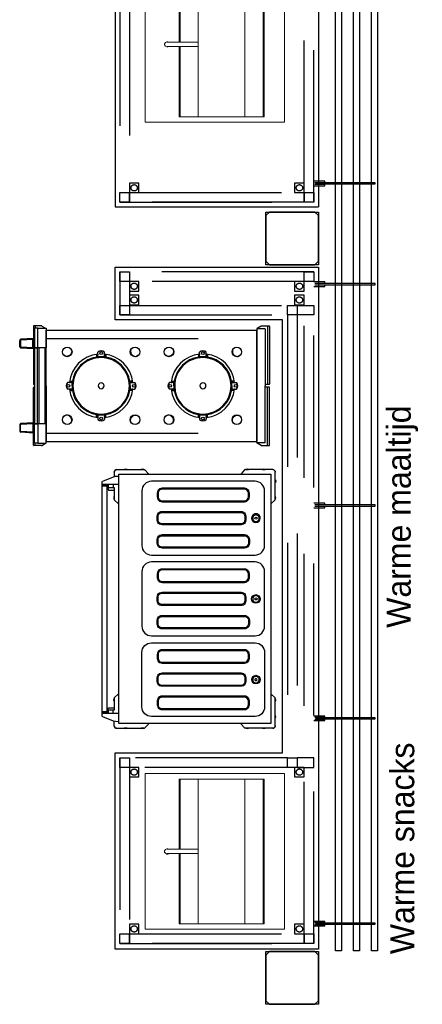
# Model space of a CAD drawing. Header units: millimetres. Extents: x -110 to 230337154, y -20 to 1103899040.
# Tile 37 of 58: x 115183868 to 115185549, y 551927012 to 551931126. Entities that reach past the tile are written whole.
import ezdxf

# ---------------------------------------------------------------- set-up
doc = ezdxf.new("R2010")
doc.units = ezdxf.units.MM
doc.header["$LTSCALE"] = 50
doc.linetypes.add('DASHED', pattern=[19.05, 12.7, -6.35])
doc.layers.get('0').update_dxf_attribs({"lineweight": 5})
for name, color, linetype in [('2D APPARATUUR', 7, 'Continuous'), ('2D APPARATUUR BOVENBOUW WARM', 1, 'Continuous'), ('2D APPARATUUR ONDERBOUW', 40, 'DASHED'), ('ONDERLEGGER BOUWKUNDIG', 7, 'Continuous'), ('ONDERLEGGER Text', 7, 'Continuous')]:
    doc.layers.add(name, color=color, linetype=linetype)
doc.styles.add('HTC', font='GOTHIC.TTF', dxfattribs={"height": 150})

# ---------------------------------------------------------------- blocks, each defined once
blk = doc.blocks.new('WHPL 21 GN M')
at = {"layer": '2D APPARATUUR BOVENBOUW WARM', "color": 251, "lineweight": 18, "true_color": 0x636466}
blk.add_lwpolyline([(644, -110.9), (644, -692.1), (-6.9, -692.1), (-6.9, -110.9)], close=True, dxfattribs=at)
for points in [[(616.4, -550.5), (620.8, -550.5), (620.8, -195.6), (16.4, -195.6), (16.4, -550.5), (309.5, -550.5)], [(16.4, -199.8), (620.8, -199.8)], [(16.4, -276), (620.8, -276)], [(621.2, -470.1), (16.4, -470.1)], [(309.5, -600.2), (309.5, -470.1)], [(327.5, -470.1), (327.5, -600.2)], [(616.4, -470.1), (620.8, -470.1)], [(621.2, -546.3), (327.5, -546.3)], [(327.5, -550.5), (621.2, -550.5)], [(616.4, -546.3), (620.8, -546.3)], [(327.5, -593.9), (329.6, -598.1), (329.6, -601.3), (326.4, -607.6), (321.1, -610.8), (316.9, -610.8), (310.5, -607.6), (307.4, -601.3), (307.4, -598.1), (309.5, -593.9)]]:
    blk.add_lwpolyline(points, dxfattribs=at)
at = {"layer": '2D APPARATUUR BOVENBOUW WARM', "lineweight": 18}
blk.add_lwpolyline([(309.5, -546.3), (16.4, -546.3)], dxfattribs=at)
blk = doc.blocks.new('DFR 2 X 240 ONVERWARMD')
at = {"layer": '2D APPARATUUR', "color": 251, "true_color": 0x636466}
for p, q in [((34.3, 1), (2, 1)), ((8.1, 1), (8.1, -243)), ((35.4, 0.7), (52.1, -9.9)), ((950.6, 0.7), (935.6, -8.9)), ((951.7, 1), (984, 1)), ((977.9, 1), (977.9, -8.9)), ((0, -1), (0, -241)), ((18, -13), (18, -249)), ((18, -24.5), (18, -242)), ((20, -11), (51, -11)), ((53, -11.6), (53, -20.5)), ((53, -13), (53, -249)), ((933, -16), (53, -16)), ((53, -249), (53, -16)), ((933, -11.6), (933, -20.5)), ((933, -249), (933, -16)), ((986, -1), (986, -241)), ((986, -51.4), (1038.3, -54.6)), ((987.9, -94.2), (987.9, -51.6)), ((987.9, -55.6), (1038.1, -58.6)), ((1039, -59.6), (1039, -86.2)), ((1043, -86.2), (1043, -59.6)), ((259, -117.4), (259, -129)), ((260.5, -117.2), (260.5, -128.8)), ((262.5, -116.9), (262.5, -120.3)), ((264, -120.3), (262.5, -120.3)), ((264, -128.1), (264, -108.8)), ((264, -116.6), (264, -120.3)), ((264, -116.6), (264, -120.3)), ((292, -128.1), (292, -108.8)), ((292, -116.6), (292, -120.3)), ((292, -116.6), (292, -120.3)), ((292, -120.3), (293.5, -120.3)), ((293.5, -116.9), (293.5, -120.3)), ((295.5, -117.2), (295.5, -128.8)), ((297, -117.4), (297, -129)), ((684, -117.4), (684, -129)), ((685.5, -117.2), (685.5, -128.8)), ((687.5, -116.9), (687.5, -120.3)), ((689, -120.3), (687.5, -120.3)), ((689, -128.1), (689, -108.8)), ((689, -116.6), (689, -120.3)), ((689, -116.6), (689, -120.3)), ((717, -128.1), (717, -108.8)), ((717, -116.6), (717, -120.3)), ((717, -116.6), (717, -120.3)), ((717, -120.3), (718.5, -120.3)), ((718.5, -116.9), (718.5, -120.3)), ((720.5, -117.2), (720.5, -128.8)), ((722, -117.4), (722, -129)), ((933, -90), (980.9, -90)), ((938, -408), (938, -90)), ((963, -408), (963, -90)), ((969.9, -408), (969.9, -90)), ((980.9, -408), (980.9, -90)), ((986, -94.3), (1038.3, -91.2)), ((987.9, -90.2), (1038.1, -87.2)), ((254.8, -131.8), (254.8, -133.3)), ((257.8, -131.8), (254.8, -131.8)), ((257.8, -131.8), (257.8, -132.7)), ((259, -132.3), (257.8, -132.3)), ((259, -129), (259, -132.5)), ((260.5, -128.8), (260.5, -132.3)), ((261.5, -131), (260.5, -131)), ((261.5, -131), (261.5, -132.2)), ((263, -127.8), (263, -128.5)), ((278, -127.8), (263, -127.8)), ((263, -128.5), (263, -132)), ((292, -128.1), (264, -128.1)), ((278, -127.8), (293, -127.8)), ((293, -127.8), (293, -128.5)), ((293, -128.5), (293, -132)), ((294.5, -131), (294.5, -132.2)), ((294.5, -131), (295.5, -131)), ((295.5, -128.8), (295.5, -132.3)), ((297, -129), (297, -132.5)), ((297, -132.3), (298.2, -132.3)), ((298.2, -131.8), (298.2, -132.7)), ((298.2, -131.8), (301.2, -131.8)), ((301.2, -131.8), (301.2, -133.3)), ((682.8, -131.8), (679.8, -131.8)), ((679.8, -131.8), (679.8, -133.3)), ((682.8, -131.8), (682.8, -132.7)), ((684, -132.3), (682.8, -132.3)), ((684, -129), (684, -132.5)), ((685.5, -128.8), (685.5, -132.3)), ((686.5, -131), (685.5, -131)), ((686.5, -131), (686.5, -132.2)), ((688, -127.8), (688, -128.5)), ((703, -127.8), (688, -127.8)), ((688, -128.5), (688, -132)), ((717, -128.1), (689, -128.1)), ((703, -127.8), (718, -127.8)), ((718, -127.8), (718, -128.5)), ((718, -128.5), (718, -132)), ((719.5, -131), (719.5, -132.2)), ((719.5, -131), (720.5, -131)), ((720.5, -128.8), (720.5, -132.3)), ((722, -129), (722, -132.5)), ((722, -132.3), (723.2, -132.3)), ((723.2, -131.8), (726.2, -131.8)), ((723.2, -131.8), (723.2, -132.7)), ((726.2, -131.8), (726.2, -133.3)), ((2, -243), (17, -243)), ((157.1, -235), (137.8, -235)), ((145.6, -235), (149.2, -235)), ((145.9, -233.5), (149.2, -233.5)), ((146.2, -231.5), (157.8, -231.5)), ((146.4, -230), (158, -230)), ((149.2, -235), (149.2, -233.5)), ((156.7, -234), (157.5, -234)), ((156.7, -249), (156.7, -234)), ((157.1, -235), (157.1, -263)), ((157.5, -234), (161, -234)), ((157.8, -231.5), (161.3, -231.5)), ((158, -230), (161.5, -230)), ((160, -232.5), (160, -231.5)), ((160, -232.5), (161.2, -232.5)), ((160.7, -225.8), (162.3, -225.8)), ((160.7, -228.8), (160.7, -225.8)), ((160.7, -228.8), (161.7, -228.8)), ((161.2, -230), (161.2, -228.8)), ((395.2, -225.8), (393.7, -225.8)), ((395.2, -228.8), (394.3, -228.8)), ((398, -230), (394.5, -230)), ((394.7, -230), (394.7, -228.8)), ((398.2, -231.5), (394.7, -231.5)), ((396, -232.5), (394.8, -232.5)), ((398.5, -234), (395, -234)), ((395.2, -228.8), (395.2, -225.8)), ((396, -232.5), (396, -231.5)), ((409.6, -230), (398, -230)), ((409.8, -231.5), (398.2, -231.5)), ((399.2, -234), (398.5, -234)), ((398.9, -235), (418.2, -235)), ((398.9, -263), (398.9, -235)), ((399.2, -249), (399.2, -234)), ((406.7, -235), (406.7, -233.5)), ((410.1, -233.5), (406.7, -233.5)), ((410.4, -235), (406.7, -235)), ((410.4, -235), (406.7, -235)), ((582.1, -235), (562.8, -235)), ((570.6, -235), (574.2, -235)), ((570.9, -233.5), (574.2, -233.5)), ((571.2, -231.5), (582.8, -231.5)), ((571.4, -230), (583, -230)), ((574.2, -235), (574.2, -233.5)), ((581.7, -234), (582.5, -234)), ((581.7, -249), (581.7, -234)), ((582.1, -235), (582.1, -263)), ((582.5, -234), (586, -234)), ((582.8, -231.5), (586.3, -231.5)), ((583, -230), (586.5, -230)), ((585, -232.5), (585, -231.5)), ((585, -232.5), (586.2, -232.5)), ((585.7, -228.8), (585.7, -225.8)), ((585.7, -225.8), (587.3, -225.8)), ((585.7, -228.8), (586.7, -228.8)), ((586.2, -230), (586.2, -228.8)), ((820.2, -225.8), (818.7, -225.8)), ((820.2, -228.8), (819.3, -228.8)), ((823, -230), (819.5, -230)), ((819.7, -230), (819.7, -228.8)), ((823.2, -231.5), (819.7, -231.5)), ((821, -232.5), (819.8, -232.5)), ((823.5, -234), (820, -234)), ((820.2, -228.8), (820.2, -225.8)), ((821, -232.5), (821, -231.5)), ((834.6, -230), (823, -230)), ((834.8, -231.5), (823.2, -231.5)), ((824.2, -234), (823.5, -234)), ((823.9, -235), (843.2, -235)), ((823.9, -263), (823.9, -235)), ((824.2, -249), (824.2, -234)), ((835.1, -233.5), (831.7, -233.5)), ((831.7, -235), (831.7, -233.5)), ((835.4, -235), (831.7, -235)), ((835.4, -235), (831.7, -235)), ((984, -243), (980.9, -243)), ((0, -497), (0, -257)), ((2, -255), (17, -255)), ((8.1, -499), (8.1, -255)), ((18, -485), (18, -249)), ((18, -473.5), (18, -256)), ((53, -485), (53, -249)), ((53, -249), (53, -482)), ((157.1, -263), (137.8, -263)), ((145.6, -263), (149.2, -263)), ((145.9, -264.5), (149.2, -264.5)), ((146.2, -266.5), (157.8, -266.5)), ((146.4, -268), (158, -268)), ((149.2, -263), (149.2, -264.5)), ((156.7, -249), (156.7, -264)), ((156.7, -264), (157.5, -264)), ((157.5, -264), (161, -264)), ((157.8, -266.5), (161.3, -266.5)), ((158, -268), (161.5, -268)), ((160, -265.5), (161.2, -265.5)), ((160, -265.5), (160, -266.5)), ((160.7, -269.2), (160.7, -272.2)), ((160.7, -269.2), (161.7, -269.2)), ((160.7, -272.2), (162.3, -272.2)), ((161.2, -268), (161.2, -269.2)), ((395.2, -272.2), (393.7, -272.2)), ((395.2, -269.2), (394.3, -269.2)), ((398, -268), (394.5, -268)), ((398.2, -266.5), (394.7, -266.5)), ((394.7, -268), (394.7, -269.2)), ((396, -265.5), (394.8, -265.5)), ((398.5, -264), (395, -264)), ((395.2, -269.2), (395.2, -272.2)), ((396, -265.5), (396, -266.5)), ((409.6, -268), (398, -268)), ((409.8, -266.5), (398.2, -266.5)), ((399.2, -264), (398.5, -264)), ((398.9, -263), (418.2, -263)), ((399.2, -249), (399.2, -264)), ((410.4, -263), (406.7, -263)), ((410.4, -263), (406.7, -263)), ((406.7, -263), (406.7, -264.5)), ((410.1, -264.5), (406.7, -264.5)), ((582.1, -263), (562.8, -263)), ((570.6, -263), (574.2, -263)), ((570.9, -264.5), (574.2, -264.5)), ((571.2, -266.5), (582.8, -266.5)), ((571.4, -268), (583, -268)), ((574.2, -263), (574.2, -264.5)), ((581.7, -249), (581.7, -264)), ((581.7, -264), (582.5, -264)), ((582.5, -264), (586, -264)), ((582.8, -266.5), (586.3, -266.5)), ((583, -268), (586.5, -268)), ((585, -265.5), (586.2, -265.5)), ((585, -265.5), (585, -266.5)), ((585.7, -269.2), (586.7, -269.2)), ((585.7, -269.2), (585.7, -272.2)), ((585.7, -272.2), (587.3, -272.2)), ((586.2, -268), (586.2, -269.2)), ((820.2, -272.2), (818.7, -272.2)), ((820.2, -269.2), (819.3, -269.2)), ((823, -268), (819.5, -268)), ((823.2, -266.5), (819.7, -266.5)), ((819.7, -268), (819.7, -269.2)), ((821, -265.5), (819.8, -265.5)), ((823.5, -264), (820, -264)), ((820.2, -269.2), (820.2, -272.2)), ((821, -265.5), (821, -266.5)), ((834.6, -268), (823, -268)), ((834.8, -266.5), (823.2, -266.5)), ((824.2, -264), (823.5, -264)), ((823.9, -263), (843.2, -263)), ((824.2, -249), (824.2, -264)), ((831.7, -263), (831.7, -264.5)), ((835.4, -263), (831.7, -263)), ((835.4, -263), (831.7, -263)), ((835.1, -264.5), (831.7, -264.5)), ((933, -249), (933, -482)), ((984, -255), (980.9, -255)), ((986, -497), (986, -257)), ((254.8, -366.3), (254.8, -364.7)), ((257.8, -366.3), (254.8, -366.3)), ((257.8, -366.3), (257.8, -365.3)), ((259, -365.8), (257.8, -365.8)), ((259, -369), (259, -365.5)), ((259, -380.6), (259, -369)), ((260.5, -369.2), (260.5, -365.7)), ((261.5, -367), (260.5, -367)), ((260.5, -380.8), (260.5, -369.2)), ((261.5, -367), (261.5, -365.8)), ((263, -369.5), (263, -366)), ((263, -370.3), (263, -369.5)), ((264, -369.9), (264, -389.2)), ((264, -369.9), (292, -369.9)), ((292, -369.9), (292, -389.2)), ((293, -369.5), (293, -366)), ((293, -370.3), (293, -369.5)), ((294.5, -367), (294.5, -365.8)), ((294.5, -367), (295.5, -367)), ((295.5, -369.2), (295.5, -365.7)), ((295.5, -380.8), (295.5, -369.2)), ((297, -369), (297, -365.5)), ((297, -365.8), (298.2, -365.8)), ((297, -380.6), (297, -369)), ((298.2, -366.3), (298.2, -365.3)), ((298.2, -366.3), (301.2, -366.3)), ((301.2, -366.3), (301.2, -364.7)), ((679.8, -366.3), (679.8, -364.7)), ((682.8, -366.3), (679.8, -366.3)), ((682.8, -366.3), (682.8, -365.3)), ((684, -365.8), (682.8, -365.8)), ((684, -369), (684, -365.5)), ((684, -380.6), (684, -369)), ((685.5, -369.2), (685.5, -365.7)), ((686.5, -367), (685.5, -367)), ((685.5, -380.8), (685.5, -369.2)), ((686.5, -367), (686.5, -365.8)), ((688, -369.5), (688, -366)), ((688, -370.3), (688, -369.5)), ((689, -369.9), (689, -389.2)), ((689, -369.9), (717, -369.9)), ((717, -369.9), (717, -389.2)), ((718, -369.5), (718, -366)), ((718, -370.3), (718, -369.5)), ((719.5, -367), (719.5, -365.8)), ((719.5, -367), (720.5, -367)), ((720.5, -369.2), (720.5, -365.7)), ((720.5, -380.8), (720.5, -369.2)), ((722, -369), (722, -365.5)), ((722, -365.8), (723.2, -365.8)), ((722, -380.6), (722, -369)), ((723.2, -366.3), (723.2, -365.3)), ((723.2, -366.3), (726.2, -366.3)), ((726.2, -366.3), (726.2, -364.7)), ((264, -377.8), (262.5, -377.8)), ((262.5, -381.1), (262.5, -377.8)), ((278, -370.3), (263, -370.3)), ((264, -381.4), (264, -377.8)), ((264, -381.4), (264, -377.8)), ((278, -370.3), (293, -370.3)), ((292, -381.4), (292, -377.8)), ((292, -377.8), (293.5, -377.8)), ((292, -381.4), (292, -377.8)), ((293.5, -381.1), (293.5, -377.8)), ((687.5, -381.1), (687.5, -377.8)), ((689, -377.8), (687.5, -377.8)), ((703, -370.3), (688, -370.3)), ((689, -381.4), (689, -377.8)), ((689, -381.4), (689, -377.8)), ((703, -370.3), (718, -370.3)), ((717, -381.4), (717, -377.8)), ((717, -377.8), (718.5, -377.8)), ((717, -381.4), (717, -377.8)), ((718.5, -381.1), (718.5, -377.8)), ((933, -408), (980.9, -408)), ((986, -403.7), (1038.3, -406.8)), ((987.9, -403.8), (987.9, -446.4)), ((987.9, -407.8), (1038.1, -410.8)), ((986, -446.6), (1038.3, -443.4)), ((987.9, -442.4), (1038.1, -439.4)), ((1039, -438.4), (1039, -411.8)), ((1043, -411.8), (1043, -438.4)), ((20, -487), (51, -487)), ((35.4, -498.7), (52.1, -488.1)), ((53, -486.4), (53, -477.5)), ((933, -482), (53, -482)), ((950.6, -498.7), (935.6, -489.2)), ((977.9, -499), (977.9, -489.2)), ((34.3, -499), (2, -499)), ((951.7, -499), (984, -499))]:
    blk.add_line(p, q, dxfattribs=at)
for points in [[(968, -8.9), (933, -8.9), (933, -90), (968, -90)], [(968, -489.2), (933, -489.2), (933, -408), (968, -408)]]:
    blk.add_lwpolyline(points, close=True, dxfattribs=at)
for points in [[(968, -8.9), (980.9, -8.9), (980.9, -90), (968, -90)], [(968, -489.2), (980.9, -489.2), (980.9, -408), (968, -408)]]:
    blk.add_lwpolyline(points, dxfattribs=at)
for points in [[(150.5, -93.2, -0.110196), (154.1, -99, -0.102594), (155.2, -106.2, -0.093403), (153.4, -113.4, -0.087802), (148.8, -119.8, -0.087802), (142.4, -124.4, -0.093403), (135.2, -126.2, -0.102594), (128, -125.1, -0.110196), (122.2, -121.5, -0.110196)], [(405.5, -93.2, 0.110196), (401.9, -99, 0.102594), (400.8, -106.2, 0.093403), (402.6, -113.4, 0.087802), (407.2, -119.8, 0.087802), (413.6, -124.4, 0.093403), (420.8, -126.2, 0.102594), (428, -125.1, 0.110196), (433.8, -121.5, 0.110196)], [(575.5, -93.2, -0.110196), (579.1, -99, -0.102594), (580.2, -106.2, -0.093403), (578.4, -113.4, -0.087802), (573.8, -119.8, -0.087802), (567.4, -124.4, -0.093403), (560.2, -126.2, -0.102594), (553, -125.1, -0.110196), (547.2, -121.5, -0.110196)], [(830.5, -93.2, 0.110196), (826.9, -99, 0.102594), (825.8, -106.2, 0.093403), (827.6, -113.4, 0.087802), (832.2, -119.8, 0.087802), (838.6, -124.4, 0.093403), (845.8, -126.2, 0.102594), (853, -125.1, 0.110196), (858.8, -121.5, 0.110196)], [(150.5, -404.8, 0.110196), (154.1, -399, 0.102594), (155.2, -391.8, 0.093403), (153.4, -384.6, 0.087802), (148.8, -378.2, 0.087802), (142.4, -373.6, 0.093403), (135.2, -371.8, 0.102594), (128, -372.9, 0.110196), (122.2, -376.5, 0.110196)], [(405.5, -404.8, -0.110196), (401.9, -399, -0.102594), (400.8, -391.8, -0.093403), (402.6, -384.6, -0.087802), (407.2, -378.2, -0.087802), (413.6, -373.6, -0.093403), (420.8, -371.8, -0.102594), (428, -372.9, -0.110196), (433.8, -376.5, -0.110196)], [(575.5, -404.8, 0.110196), (579.1, -399, 0.102594), (580.2, -391.8, 0.093403), (578.4, -384.6, 0.087802), (573.8, -378.2, 0.087802), (567.4, -373.6, 0.093403), (560.2, -371.8, 0.102594), (553, -372.9, 0.110196), (547.2, -376.5, 0.110196)], [(830.5, -404.8, -0.110196), (826.9, -399, -0.102594), (825.8, -391.8, -0.093403), (827.6, -384.6, -0.087802), (832.2, -378.2, -0.087802), (838.6, -373.6, -0.093403), (845.8, -371.8, -0.102594), (853, -372.9, -0.110196), (858.8, -376.5, -0.110196)]]:
    blk.add_lwpolyline(points, format="xyb", dxfattribs=at)
for centre, radius in [((136.4, -107.4), 20), ((278, -112.1), 6), ((419.6, -107.4), 20), ((561.4, -107.4), 20), ((703, -112.1), 6), ((844.6, -107.4), 20), ((141.1, -249), 6), ((414.9, -249), 6), ((566.1, -249), 6), ((839.9, -249), 6), ((136.4, -390.6), 20), ((278, -385.9), 6), ((419.6, -390.6), 20), ((561.4, -390.6), 20), ((703, -385.9), 6), ((844.6, -390.6), 20)]:
    blk.add_circle(centre, radius, dxfattribs=at)
for centre, radius, start, end in [((2, -1), 2, 90, 180), ((34.3, -1), 2, 57.5645, 90), ((951.7, -1), 2, 90, 122.4355), ((984, -1), 2, 0, 90), ((20, -13), 2, 90, 180), ((51, -13), 2, 0, 90), ((51, -11.6), 2, 0, 57.5645), ((1038, -59.6), 1, 0, 86.5448), ((1038, -59.6), 5, 0, 86.5448), ((278, -249), 133, 96.0423, 173.9577), ((278, -123.1), 20, 45.573, 134.427), ((278, -249), 133, 6.0423, 83.9577), ((703, -249), 133, 96.0423, 173.9577), ((703, -123.1), 20, 45.573, 134.427), ((703, -249), 133, 6.0423, 83.9577), ((1038, -86.2), 1, 273.4552, 0), ((1038, -86.2), 5, 273.4552, 0), ((278, -249), 121.2, 99.0155, 170.9845), ((278, -249), 118, 90, 180), ((278, -249), 119.2, 101.2184, 168.7816), ((270, -136.8), 16, 161.8194, 167.9084), ((278, -249), 119.2, 99.168, 100.5083), ((278, -249), 121.2, 97.1063, 98.2985), ((278, -249), 119.2, 97.2262, 98.3032), ((278, -249), 118, 0, 90), ((278, -249), 121.2, 81.7015, 82.8937), ((278, -249), 121.2, 81.7015, 82.8937), ((278, -249), 119.2, 81.6968, 82.7738), ((278, -249), 119.2, 81.6968, 82.7738), ((278, -249), 121.2, 9.0155, 80.9845), ((278, -249), 119.2, 79.4917, 80.832), ((278, -249), 119.2, 79.4917, 80.832), ((278, -249), 119.2, 79.4917, 80.832), ((286, -136.8), 16, 12.0916, 18.1806), ((278, -249), 119.2, 11.2184, 78.7816), ((703, -249), 121.2, 99.0155, 170.9845), ((703, -249), 118, 90, 180), ((703, -249), 119.2, 101.2184, 168.7816), ((695, -136.8), 16, 161.8194, 167.9084), ((703, -249), 119.2, 99.168, 100.5083), ((703, -249), 121.2, 97.1063, 98.2985), ((703, -249), 119.2, 97.2262, 98.3032), ((703, -249), 118, 0, 90), ((703, -249), 121.2, 81.7015, 82.8937), ((703, -249), 121.2, 81.7015, 82.8937), ((703, -249), 119.2, 81.6968, 82.7738), ((703, -249), 119.2, 81.6968, 82.7738), ((703, -249), 121.2, 9.0155, 80.9845), ((703, -249), 119.2, 79.4917, 80.832), ((703, -249), 119.2, 79.4917, 80.832), ((703, -249), 119.2, 79.4917, 80.832), ((711, -136.8), 16, 12.0916, 18.1806), ((703, -249), 119.2, 11.2184, 78.7816), ((2, -241), 2, 180, 270), ((17, -242), 1, 270, 0), ((152.1, -249), 20, 135.573, 224.427), ((278, -249), 121.2, 171.7015, 172.8937), ((278, -249), 121.2, 171.7015, 172.8937), ((278, -249), 119.2, 171.6968, 172.7738), ((278, -249), 119.2, 171.6968, 172.7738), ((278, -249), 119.2, 169.4917, 170.832), ((278, -249), 119.2, 169.4917, 170.832), ((278, -249), 119.2, 169.4917, 170.832), ((165.7, -241), 16, 102.0916, 108.1806), ((278, -249), 12.5, 90, 180), ((278, -249), 12.5, 0, 90), ((390.2, -241), 16, 71.8194, 77.9084), ((278, -249), 119.2, 9.168, 10.5083), ((278, -249), 119.2, 7.2262, 8.3032), ((278, -249), 121.2, 7.1063, 8.2985), ((403.9, -249), 20, 315.573, 44.427), ((577.1, -249), 20, 135.573, 224.427), ((703, -249), 121.2, 171.7015, 172.8937), ((703, -249), 121.2, 171.7015, 172.8937), ((703, -249), 119.2, 171.6968, 172.7738), ((703, -249), 119.2, 171.6968, 172.7738), ((703, -249), 119.2, 169.4917, 170.832), ((703, -249), 119.2, 169.4917, 170.832), ((703, -249), 119.2, 169.4917, 170.832), ((590.7, -241), 16, 102.0916, 108.1806), ((703, -249), 12.5, 90, 180), ((703, -249), 12.5, 0, 90), ((815.2, -241), 16, 71.8194, 77.9084), ((703, -249), 119.2, 9.168, 10.5083), ((703, -249), 119.2, 7.2262, 8.3032), ((703, -249), 121.2, 7.1063, 8.2985), ((828.9, -249), 20, 315.573, 44.427), ((984, -241), 2, 270, 0), ((2, -257), 2, 90, 180), ((17, -256), 1, 0, 90), ((278, -249), 133, 186.0423, 263.9577), ((278, -249), 121.2, 187.1063, 188.2985), ((278, -249), 121.2, 189.0155, 260.9845), ((278, -249), 119.2, 187.2262, 188.3032), ((278, -249), 118, 180, 270), ((278, -249), 119.2, 189.168, 190.5083), ((165.7, -257), 16, 251.8194, 257.9084), ((278, -249), 119.2, 191.2184, 258.7816), ((278, -249), 12.5, 180, 270), ((278, -249), 118, 270, 0), ((278, -249), 12.5, 270, 0), ((278, -249), 133, 276.0423, 353.9577), ((278, -249), 121.2, 279.0155, 350.9845), ((278, -249), 119.2, 281.2184, 348.7816), ((390.2, -257), 16, 282.0916, 288.1806), ((278, -249), 119.2, 349.4917, 350.832), ((278, -249), 119.2, 349.4917, 350.832), ((278, -249), 119.2, 349.4917, 350.832), ((278, -249), 119.2, 351.6968, 352.7738), ((278, -249), 119.2, 351.6968, 352.7738), ((278, -249), 121.2, 351.7015, 352.8937), ((278, -249), 121.2, 351.7015, 352.8937), ((703, -249), 133, 186.0423, 263.9577), ((703, -249), 121.2, 187.1063, 188.2985), ((703, -249), 121.2, 189.0155, 260.9845), ((703, -249), 119.2, 187.2262, 188.3032), ((703, -249), 118, 180, 270), ((703, -249), 119.2, 189.168, 190.5083), ((590.7, -257), 16, 251.8194, 257.9084), ((703, -249), 119.2, 191.2184, 258.7816), ((703, -249), 12.5, 180, 270), ((703, -249), 118, 270, 0), ((703, -249), 12.5, 270, 0), ((703, -249), 133, 276.0423, 353.9577), ((703, -249), 121.2, 279.0155, 350.9845), ((703, -249), 119.2, 281.2184, 348.7816), ((815.2, -257), 16, 282.0916, 288.1806), ((703, -249), 119.2, 349.4917, 350.832), ((703, -249), 119.2, 349.4917, 350.832), ((703, -249), 119.2, 349.4917, 350.832), ((703, -249), 119.2, 351.6968, 352.7738), ((703, -249), 119.2, 351.6968, 352.7738), ((703, -249), 121.2, 351.7015, 352.8937), ((703, -249), 121.2, 351.7015, 352.8937), ((984, -257), 2, 0, 90), ((270, -361.3), 16, 192.0916, 198.1806), ((278, -249), 119.2, 259.4917, 260.832), ((278, -249), 119.2, 259.4917, 260.832), ((278, -249), 119.2, 259.4917, 260.832), ((278, -249), 121.2, 261.7015, 262.8937), ((278, -249), 121.2, 261.7015, 262.8937), ((278, -249), 119.2, 261.6968, 262.7738), ((278, -249), 119.2, 261.6968, 262.7738), ((278, -249), 119.2, 277.2262, 278.3032), ((278, -249), 121.2, 277.1063, 278.2985), ((278, -249), 119.2, 279.168, 280.5083), ((286, -361.3), 16, 341.8194, 347.9084), ((695, -361.3), 16, 192.0916, 198.1806), ((703, -249), 119.2, 259.4917, 260.832), ((703, -249), 119.2, 259.4917, 260.832), ((703, -249), 119.2, 259.4917, 260.832), ((703, -249), 121.2, 261.7015, 262.8937), ((703, -249), 121.2, 261.7015, 262.8937), ((703, -249), 119.2, 261.6968, 262.7738), ((703, -249), 119.2, 261.6968, 262.7738), ((703, -249), 119.2, 277.2262, 278.3032), ((703, -249), 121.2, 277.1063, 278.2985), ((703, -249), 119.2, 279.168, 280.5083), ((711, -361.3), 16, 341.8194, 347.9084), ((278, -374.9), 20, 225.573, 314.427), ((703, -374.9), 20, 225.573, 314.427), ((1038, -411.8), 1, 0, 86.5448), ((1038, -411.8), 5, 0, 86.5448), ((1038, -438.4), 1, 273.4552, 0), ((1038, -438.4), 5, 273.4552, 0), ((20, -485), 2, 180, 270), ((51, -485), 2, 270, 0), ((51, -486.4), 2, 302.4355, 0), ((2, -497), 2, 180, 270), ((34.3, -497), 2, 270, 302.4355), ((951.7, -497), 2, 237.5645, 270), ((984, -497), 2, 270, 0)]:
    blk.add_arc(centre, radius, start, end, dxfattribs=at)
at = {"layer": '2D APPARATUUR ONDERBOUW', "color": 251, "true_color": 0x636466}
for p, q in [((933, -51), (53, -51)), ((933, -447), (53, -447))]:
    blk.add_line(p, q, dxfattribs=at)
blk = doc.blocks.new('A$Cc8fced64')
at = {"layer": '2D APPARATUUR', "color": 251, "true_color": 0x636466}
for points in [[(1.2, 712.7), (2, 716.7), (4.4, 719.8), (7.5, 721.8), (11.5, 722.6), (7.5, 721.8), (4.4, 719.8), (2, 716.7)], [(1062.7, 69), (20.2, 69), (20.2, 421.8), (20.2, 703.6), (1062.7, 703.6), (1062.7, 421.8)], [(55.2, 722.6), (43.6, 722.6), (43.6, 723.4), (49.2, 724.2), (55.2, 723.4)], [(113.5, 722.6), (125, 722.6), (125, 723.4), (119.4, 724.2), (113.5, 723.4)], [(969.4, 722.6), (969.4, 723.4), (963.9, 724.2), (957.9, 723.4), (957.9, 722.6)], [(1028.2, 722.6), (1039.7, 722.6), (1039.7, 723.4), (1033.7, 724.2), (1028.2, 723.4)], [(1.2, 680.6), (0.8, 680.6), (0, 674.6), (0.8, 669.1), (1.2, 669.1)], [(204.4, 165.9), (318.3, 165.9), (326.2, 166.7), (333.7, 168.7), (340.5, 172.6), (346.4, 177.4), (351.6, 183.7), (355.2, 190.5), (357.5, 198), (358.3, 206), (358.3, 638.1), (357.5, 645.6), (355.2, 653.2), (351.6, 660.3), (346.4, 666.3), (340.5, 671), (333.7, 675), (326.2, 677), (318.3, 677.8), (204.4, 677.8), (90.1, 677.8), (82.5, 677), (75, 675), (67.9, 671), (61.9, 666.3), (56.7, 660.3), (53.2, 653.2), (50.8, 645.6), (50, 638.1), (50, 206), (50.8, 198), (53.2, 190.5), (56.7, 183.7), (61.9, 177.4), (67.9, 172.6), (75, 168.7), (82.5, 166.7), (90.1, 165.9)], [(541.7, 165.9), (655.6, 165.9), (663.5, 166.7), (671, 168.7), (677.8, 172.6), (684.1, 177.4), (688.9, 183.7), (692.5, 190.5), (694.8, 198), (695.6, 206), (695.6, 638.1), (694.8, 645.6), (692.5, 653.2), (688.9, 660.3), (684.1, 666.3), (677.8, 671), (671, 675), (663.5, 677), (655.6, 677.8), (541.7, 677.8), (427.4, 677.8), (419.8, 677), (412.3, 675), (405.2, 671), (399.2, 666.3), (394, 660.3), (390.5, 653.2), (388.1, 645.6), (387.3, 638.1), (387.3, 206), (388.1, 198), (390.5, 190.5), (394, 183.7), (399.2, 177.4), (405.2, 172.6), (412.3, 168.7), (419.8, 166.7), (427.4, 165.9)], [(879, 677.8), (992.9, 677.8), (1000.8, 677), (1008.3, 675), (1015.1, 671), (1021.4, 666.3), (1026.2, 660.3), (1029.8, 653.2), (1032.1, 645.6), (1032.9, 638.1), (1032.9, 206), (1032.1, 198), (1029.8, 190.5), (1026.2, 183.7), (1021.4, 177.4), (1015.1, 172.6), (1008.3, 168.7), (1000.8, 166.7), (992.9, 165.9), (879, 165.9), (764.7, 165.9), (757.1, 166.7), (749.6, 168.7), (742.5, 172.6), (736.5, 177.4), (731.7, 183.7), (727.8, 190.5), (725.8, 198), (725, 206), (725, 638.1), (725.8, 645.6), (727.8, 653.2), (731.7, 660.3), (736.5, 666.3), (742.5, 671), (749.6, 675), (757.1, 677), (764.7, 677.8)], [(1081.7, 669.1), (1081.7, 680.6), (1082.1, 680.6), (1083.3, 674.6), (1082.1, 669.1)], [(883.3, 641.7), (882.9, 644.1), (881.3, 645.6), (879, 646.4), (876.6, 645.6), (875, 644.1), (874.6, 641.7), (875, 639.7), (876.6, 637.7), (879, 637.3), (881.3, 637.7), (882.9, 639.7)], [(1.2, 610.7), (0.8, 610.7), (0, 604.8), (0.8, 599.2), (1.2, 599.2)], [(79.4, 594.4), (79.4, 249.6), (80.2, 244.4), (82.1, 239.3), (85.3, 235.3), (89.3, 232.1), (94, 230.2), (99.2, 229.4), (115.5, 229.4), (120.6, 230.2), (125.4, 232.1), (129.4, 235.3), (132.5, 239.3), (134.5, 244.4), (135.3, 249.6), (135.3, 594.4), (134.5, 599.6), (132.5, 604.4), (129.4, 608.3), (125.4, 611.5), (120.6, 613.5), (115.5, 614.3), (99.2, 614.3), (94, 613.5), (89.3, 611.5), (85.3, 608.3), (82.1, 604.4), (80.2, 599.6)], [(83.3, 594.4), (83.3, 249.6), (84.1, 244.4), (86.5, 240.1), (90.1, 236.5), (94.4, 234.1), (99.2, 233.3), (115.5, 233.3), (120.2, 234.1), (124.6, 236.5), (128.2, 240.1), (130.6, 244.4), (131.3, 249.6), (131.3, 594.4), (130.6, 599.2), (128.2, 603.6), (124.6, 607.1), (120.2, 609.5), (115.5, 610.3), (99.2, 610.3), (94.4, 609.5), (90.1, 607.1), (86.5, 603.6), (84.1, 599.2)], [(204.4, 599.2), (212.3, 599.2), (217.5, 598.4), (222.2, 596.4), (226.2, 593.3), (229.4, 589.3), (231.3, 584.5), (232.1, 579.4), (232.1, 249.6), (231.3, 244.4), (229.4, 239.3), (226.2, 235.3), (222.2, 232.1), (217.5, 230.2), (212.3, 229.4), (204.4, 229.4), (196.4, 229.4), (190.9, 230.2), (186.1, 232.1), (182.1, 235.3), (179, 239.3), (177, 244.4), (176.2, 249.6), (176.2, 579.4), (177, 584.5), (179, 589.3), (182.1, 593.3), (186.1, 596.4), (190.9, 598.4), (196.4, 599.2)], [(204.4, 595.2), (212.3, 595.2), (217.1, 594.4), (221.8, 592.1), (225, 588.5), (227.4, 584.1), (228.2, 579.4), (228.2, 249.6), (227.4, 244.4), (225, 240.1), (221.8, 236.5), (217.1, 234.1), (212.3, 233.3), (204.4, 233.3), (196.4, 233.3), (191.3, 234.1), (186.9, 236.5), (183.3, 240.1), (181, 244.4), (180.2, 249.6), (180.2, 579.4), (181, 584.1), (183.3, 588.5), (186.9, 592.1), (191.3, 594.4), (196.4, 595.2)], [(329.4, 594.4), (329.4, 249.6), (328.6, 244.4), (326.6, 239.3), (323.4, 235.3), (319, 232.1), (314.3, 230.2), (309.1, 229.4), (293.3, 229.4), (288.1, 230.2), (283.3, 232.1), (279, 235.3), (275.8, 239.3), (273.8, 244.4), (273, 249.6), (273, 594.4), (273.8, 599.6), (275.8, 604.4), (279, 608.3), (283.3, 611.5), (288.1, 613.5), (293.3, 614.3), (309.1, 614.3), (314.3, 613.5), (319, 611.5), (323.4, 608.3), (326.6, 604.4), (328.6, 599.6)], [(325, 594.4), (325, 249.6), (324.2, 244.4), (322.2, 240.1), (318.7, 236.5), (314.3, 234.1), (309.1, 233.3), (293.3, 233.3), (288.1, 234.1), (283.7, 236.5), (280.2, 240.1), (278.2, 244.4), (277.4, 249.6), (277.4, 594.4), (278.2, 599.2), (280.2, 603.6), (283.7, 607.1), (288.1, 609.5), (293.3, 610.3), (309.1, 610.3), (314.3, 609.5), (318.7, 607.1), (322.2, 603.6), (324.2, 599.2)], [(416.7, 594.4), (416.7, 249.6), (417.5, 244.4), (419.4, 239.3), (422.6, 235.3), (426.6, 232.1), (431.3, 230.2), (436.5, 229.4), (452.8, 229.4), (457.9, 230.2), (462.7, 232.1), (466.7, 235.3), (469.8, 239.3), (471.8, 244.4), (472.6, 249.6), (472.6, 594.4), (471.8, 599.6), (469.8, 604.4), (466.7, 608.3), (462.7, 611.5), (457.9, 613.5), (452.8, 614.3), (436.5, 614.3), (431.3, 613.5), (426.6, 611.5), (422.6, 608.3), (419.4, 604.4), (417.5, 599.6)], [(420.6, 594.4), (420.6, 249.6), (421.4, 244.4), (423.8, 240.1), (427.4, 236.5), (431.7, 234.1), (436.5, 233.3), (452.8, 233.3), (457.5, 234.1), (461.9, 236.5), (465.5, 240.1), (467.9, 244.4), (468.7, 249.6), (468.7, 594.4), (467.9, 599.2), (465.5, 603.6), (461.9, 607.1), (457.5, 609.5), (452.8, 610.3), (436.5, 610.3), (431.7, 609.5), (427.4, 607.1), (423.8, 603.6), (421.4, 599.2)], [(541.7, 599.2), (549.6, 599.2), (554.8, 598.4), (559.5, 596.4), (563.9, 593.3), (567.1, 589.3), (569, 584.5), (569.4, 579.4), (569.4, 249.6), (569, 244.4), (567.1, 239.3), (563.9, 235.3), (559.5, 232.1), (554.8, 230.2), (549.6, 229.4), (541.7, 229.4), (533.7, 229.4), (528.6, 230.2), (523.4, 232.1), (519.4, 235.3), (516.3, 239.3), (514.3, 244.4), (513.5, 249.6), (513.5, 579.4), (514.3, 584.5), (516.3, 589.3), (519.4, 593.3), (523.4, 596.4), (528.6, 598.4), (533.7, 599.2)], [(541.7, 595.2), (549.6, 595.2), (554.4, 594.4), (559.1, 592.1), (562.7, 588.5), (564.7, 584.1), (565.5, 579.4), (565.5, 249.6), (564.7, 244.4), (562.7, 240.1), (559.1, 236.5), (554.4, 234.1), (549.6, 233.3), (541.7, 233.3), (533.7, 233.3), (528.6, 234.1), (524.2, 236.5), (520.6, 240.1), (518.3, 244.4), (517.5, 249.6), (517.5, 579.4), (518.3, 584.1), (520.6, 588.5), (524.2, 592.1), (528.6, 594.4), (533.7, 595.2)], [(666.7, 594.4), (666.7, 249.6), (665.9, 244.4), (663.9, 239.3), (660.7, 235.3), (656.3, 232.1), (651.6, 230.2), (646.4, 229.4), (630.6, 229.4), (625.4, 230.2), (620.6, 232.1), (616.3, 235.3), (613.1, 239.3), (611.1, 244.4), (610.7, 249.6), (610.7, 594.4), (611.1, 599.6), (613.1, 604.4), (616.3, 608.3), (620.6, 611.5), (625.4, 613.5), (630.6, 614.3), (646.4, 614.3), (651.6, 613.5), (656.3, 611.5), (660.7, 608.3), (663.9, 604.4), (665.9, 599.6)], [(662.7, 594.4), (662.7, 249.6), (661.9, 244.4), (659.5, 240.1), (656, 236.5), (651.6, 234.1), (646.4, 233.3), (630.6, 233.3), (625.4, 234.1), (621, 236.5), (617.5, 240.1), (615.5, 244.4), (614.7, 249.6), (614.7, 594.4), (615.5, 599.2), (617.5, 603.6), (621, 607.1), (625.4, 609.5), (630.6, 610.3), (646.4, 610.3), (651.6, 609.5), (656, 607.1), (659.5, 603.6), (661.9, 599.2)], [(809.9, 249.6), (809.9, 594.4), (809.1, 599.6), (807.1, 604.4), (804, 608.3), (800, 611.5), (795.2, 613.5), (790.1, 614.3), (773.8, 614.3), (768.7, 613.5), (763.9, 611.5), (759.9, 608.3), (756.7, 604.4), (754.8, 599.6), (754, 594.4), (754, 249.6), (754.8, 244.4), (756.7, 239.3), (759.9, 235.3), (763.9, 232.1), (768.7, 230.2), (773.8, 229.4), (790.1, 229.4), (795.2, 230.2), (800, 232.1), (804, 235.3), (807.1, 239.3), (809.1, 244.4)], [(806, 249.6), (806, 594.4), (805.2, 599.2), (802.8, 603.6), (799.2, 607.1), (794.8, 609.5), (790.1, 610.3), (773.8, 610.3), (769, 609.5), (764.7, 607.1), (761.1, 603.6), (758.7, 599.2), (757.9, 594.4), (757.9, 249.6), (758.7, 244.4), (761.1, 240.1), (764.7, 236.5), (769, 234.1), (773.8, 233.3), (790.1, 233.3), (794.8, 234.1), (799.2, 236.5), (802.8, 240.1), (805.2, 244.4)], [(879, 599.2), (886.9, 599.2), (892.1, 598.4), (896.8, 596.4), (901.2, 593.3), (904.4, 589.3), (906.4, 584.5), (906.7, 579.4), (906.7, 249.6), (906.4, 244.4), (904.4, 239.3), (901.2, 235.3), (896.8, 232.1), (892.1, 230.2), (886.9, 229.4), (879, 229.4), (871, 229.4), (865.9, 230.2), (861.1, 232.1), (856.7, 235.3), (853.6, 239.3), (851.6, 244.4), (850.8, 249.6), (850.8, 579.4), (851.6, 584.5), (853.6, 589.3), (856.7, 593.3), (861.1, 596.4), (865.9, 598.4), (871, 599.2)], [(879, 595.2), (886.9, 595.2), (891.7, 594.4), (896.4, 592.1), (900, 588.5), (902, 584.1), (902.8, 579.4), (902.8, 249.6), (902, 244.4), (900, 240.1), (896.4, 236.5), (891.7, 234.1), (886.9, 233.3), (879, 233.3), (871, 233.3), (865.9, 234.1), (861.5, 236.5), (857.9, 240.1), (855.6, 244.4), (854.8, 249.6), (854.8, 579.4), (855.6, 584.1), (857.9, 588.5), (861.5, 592.1), (865.9, 594.4), (871, 595.2)], [(967.9, 229.4), (983.7, 229.4), (988.9, 230.2), (994, 232.1), (998, 235.3), (1001.2, 239.3), (1003.2, 244.4), (1004, 249.6), (1004, 594.4), (1003.2, 599.6), (1001.2, 604.4), (998, 608.3), (994, 611.5), (988.9, 613.5), (983.7, 614.3), (967.9, 614.3), (962.7, 613.5), (957.9, 611.5), (953.6, 608.3), (950.4, 604.4), (948.4, 599.6), (948, 594.4), (948, 249.6), (948.4, 244.4), (950.4, 239.3), (953.6, 235.3), (957.9, 232.1), (962.7, 230.2)], [(952, 594.4), (952, 249.6), (952.8, 244.4), (954.8, 240.1), (958.3, 236.5), (963.1, 234.1), (967.9, 233.3), (983.7, 233.3), (988.9, 234.1), (993.3, 236.5), (996.8, 240.1), (999.2, 244.4), (1000, 249.6), (1000, 594.4), (999.2, 599.2), (996.8, 603.6), (993.3, 607.1), (988.9, 609.5), (983.7, 610.3), (967.9, 610.3), (963.1, 609.5), (958.3, 607.1), (954.8, 603.6), (952.8, 599.2)], [(1081.7, 610.7), (1081.7, 599.2), (1082.1, 599.2), (1083.3, 604.8), (1082.1, 610.7)], [(1.2, 162.3), (1.2, 173.8), (0.8, 173.8), (0, 167.9), (0.8, 162.3)], [(1081.7, 173.8), (1081.7, 162.3), (1082.1, 162.3), (1083.3, 167.9), (1082.1, 173.8)], [(1.2, 92.1), (0.8, 92.1), (0, 98), (0.8, 103.6), (1.2, 103.6)], [(1081.7, 92.1), (1082.1, 92.1), (1083.3, 98), (1082.1, 103.6), (1081.7, 103.6)], [(113.5, 50), (113.5, 49.6), (119.4, 48.4), (125, 49.6), (125, 50)], [(969.4, 50), (969.4, 49.6), (963.9, 48.4), (957.9, 49.6), (957.9, 50)], [(69.8, 19.8), (541.7, 19.8), (1013.5, 19.8), (1013.5, 0), (541.7, 0), (69.8, 0)]]:
    blk.add_lwpolyline(points, close=True, dxfattribs=at)
for points in [[(1.2, 712.7), (1.2, 598.4), (1.6, 596), (2.8, 594.4), (18.7, 580.6), (20.2, 579)], [(144.8, 703.6), (143.6, 705.6), (129.4, 721), (127.8, 722.2), (125.8, 722.6), (11.5, 722.6)], [(1071.8, 722.6), (1075.8, 721.8), (1079, 719.8), (1081, 716.7), (1081.7, 712.7), (1081, 716.7), (1079, 719.8), (1075.8, 721.8), (1071.8, 722.6), (957.1, 722.6), (955.2, 722.2), (953.6, 721), (939.7, 705.6), (938.1, 703.6)], [(1081.7, 712.7), (1081.7, 598.4), (1081.4, 596), (1080.2, 594.4), (1064.7, 580.6), (1062.7, 579)], [(1.2, 59.9), (2, 56.3), (4.4, 52.8), (7.5, 50.8), (11.5, 50), (7.5, 50.8), (4.4, 52.8), (2, 56.3), (1.2, 59.9), (1.2, 174.6), (1.6, 176.6), (2.8, 178.2), (18.7, 192.5), (20.2, 193.7)], [(1081.7, 59.9), (1081, 56.3), (1079, 52.8), (1075.8, 50.8), (1071.8, 50), (1075.8, 50.8), (1079, 52.8), (1081, 56.3), (1081.7, 59.9), (1081.7, 174.6), (1081.4, 176.6), (1080.2, 178.2), (1064.7, 192.5), (1062.7, 193.7)], [(11.5, 50), (30.2, 50)], [(69.4, 0), (69.4, 19.8), (69.4, 0), (52, 0), (50, 0.4), (49.2, 2), (31, 46.8), (29.4, 55.6), (29, 69)], [(63.5, 69), (63.5, 2)], [(63.5, 25.4), (66.3, 25.4), (76.2, 25.4), (76.2, 50), (125.8, 50), (127.8, 50.4), (129.4, 51.6), (143.6, 67.1), (144.8, 69)], [(63.5, 21.4), (71.4, 21.8), (79.4, 23), (86.9, 25.8), (86.9, 50)], [(63.5, 46), (66.3, 46), (76.2, 46)], [(938.1, 69), (939.7, 67.1), (953.6, 51.6), (955.2, 50.4), (957.1, 50), (1006.7, 50), (1006.7, 25.4), (1016.7, 25.4), (1019.8, 25.4)], [(1019.8, 21.4), (1011.9, 21.8), (1004, 23), (996.4, 25.8), (996.4, 50)], [(1019.8, 46), (1016.7, 46), (1006.7, 46)], [(1054.4, 69), (1054, 55.6), (1052, 46.8), (1034.1, 2), (1032.9, 0.4), (1031.4, 0), (1013.9, 0), (1013.9, 19.8), (1013.9, 0)], [(1019.8, 69), (1019.8, 2)], [(1071.8, 50), (1053.2, 50)], [(69.4, 19.8), (63.5, 19.8)], [(69.8, 19), (69.4, 19)], [(69.8, 1.2), (69.4, 1.2)], [(83.7, 24.6), (83.7, 19.8)], [(999.2, 24.6), (999.2, 19.8)], [(1013.5, 19), (1013.9, 19)], [(1013.5, 1.2), (1013.9, 1.2)], [(1013.9, 19.8), (1019.8, 19.8)]]:
    blk.add_lwpolyline(points, dxfattribs=at)
for points in [[(204.4, 623.8, 0.989071), (204.4, 659.9, 1.011049)], [(204.4, 628.2, 1.00396), (204.4, 655.6, 1.00396)], [(541.7, 628.2, 1.00396), (541.7, 655.6, 1.00396)], [(879, 655.6, 1.00396), (879, 628.2, 1.00396)]]:
    blk.add_lwpolyline(points, format="xyb", close=True, dxfattribs=at)
for centre, radius in [((541.8, 641.8), 18), ((878.8, 641.9), 18), ((204.2, 641.7), 4.54), ((541.5, 641.7), 4.54)]:
    blk.add_circle(centre, radius, dxfattribs=at)

msp = doc.modelspace()

# ---------------------------------------------------------------- linework, layer by layer
at = {"layer": '2D APPARATUUR'}
for p, q in [((115185186.6, 551927235.5), (115185186.6, 551935242)), ((115185212, 551935242), (115185212, 551927235.5)), ((115185261.7, 551927235.5), (115185261.7, 551935242)), ((115185286.8, 551935242), (115185286.8, 551927235.5)), ((115185336.6, 551927235.5), (115185336.6, 551935242)), ((115185361.7, 551935242), (115185361.7, 551927235.5)), ((115184266, 551933242), (115184266, 551930343)), ((115185142, 551930451.1), (115185096, 551930451.1)), ((115185096, 551930432), (115185142, 551930432)), ((115185101, 551930446), (115185142, 551930446)), ((115185142, 551930437), (115185101, 551930437)), ((115185351.8, 551930444.2), (115185102.6, 551930444.2)), ((115185102.6, 551930439.2), (115185351.8, 551930439.2)), ((115185142, 551930446), (115185142, 551930451.1)), ((115185142, 551930432), (115185142, 551930437)), ((115185351.8, 551930439.2), (115185351.8, 551930444.2)), ((115184266, 551930343), (115185116, 551930343)), ((115185142, 551930029.9), (115185096, 551930029.9)), ((115185101, 551930024.8), (115185142, 551930024.8)), ((115185142, 551930015.8), (115185101, 551930015.8)), ((115185351.8, 551930023), (115185102.6, 551930023)), ((115185102.6, 551930018), (115185351.8, 551930018)), ((115185142, 551930024.8), (115185142, 551930029.9)), ((115185142, 551930010.8), (115185142, 551930015.8)), ((115185351.8, 551930018), (115185351.8, 551930023)), ((115185096, 551930010.8), (115185142, 551930010.8)), ((115185142, 551929105.6), (115185096, 551929105.6)), ((115185096, 551929086.5), (115185142, 551929086.5)), ((115185101, 551929100.5), (115185142, 551929100.5)), ((115185142, 551929091.5), (115185101, 551929091.5)), ((115185351.8, 551929098.7), (115185102.6, 551929098.7)), ((115185102.6, 551929093.7), (115185351.8, 551929093.7)), ((115185142, 551929100.5), (115185142, 551929105.6)), ((115185142, 551929086.5), (115185142, 551929091.5)), ((115185351.8, 551929093.7), (115185351.8, 551929098.7)), ((115185142, 551928216.3), (115185096, 551928216.3)), ((115185101, 551928211.3), (115185142, 551928211.3)), ((115185351.8, 551928209.4), (115185102.6, 551928209.4)), ((115185102.6, 551928204.4), (115185351.8, 551928204.4)), ((115185142, 551928211.3), (115185142, 551928216.3)), ((115185351.8, 551928204.4), (115185351.8, 551928209.4)), ((115185096, 551928197.2), (115185142, 551928197.2)), ((115185142, 551928202.3), (115185101, 551928202.3)), ((115185142, 551928197.2), (115185142, 551928202.3)), ((115185142, 551927358.5), (115185096, 551927358.5)), ((115185101, 551927353.5), (115185142, 551927353.5)), ((115185142, 551927344.5), (115185101, 551927344.5)), ((115185351.8, 551927351.6), (115185102.6, 551927351.6)), ((115185102.6, 551927346.6), (115185351.8, 551927346.6)), ((115185142, 551927353.5), (115185142, 551927358.5)), ((115185142, 551927339.5), (115185142, 551927344.5)), ((115185351.8, 551927346.6), (115185351.8, 551927351.6)), ((115185096, 551927339.5), (115185142, 551927339.5)), ((115185212, 551927235.5), (115185186.6, 551927235.5)), ((115185286.8, 551927235.5), (115185261.7, 551927235.5)), ((115185361.7, 551927235.5), (115185336.6, 551927235.5))]:
    msp.add_line(p, q, dxfattribs=at)
for points in [[(115184966, 551935022), (115184266, 551935022), (115184266, 551935242), (115185116, 551935242), (115185116, 551930343)], [(115185211.6, 551935242), (115185211.6, 551927235.9), (115185186.5, 551927235.9), (115185186.5, 551935242)], [(115185286.5, 551935242), (115185286.5, 551927235.9), (115185261.6, 551927235.9), (115185261.6, 551935242)], [(115185361.4, 551935242), (115185361.4, 551927235.9), (115185336.5, 551927235.9), (115185336.5, 551935242)]]:
    msp.add_lwpolyline(points, dxfattribs=at)
msp.add_lwpolyline([(115185116, 551930092), (115185116, 551927242), (115184266, 551927242), (115184266, 551928062), (115184966, 551928062), (115184966, 551929872), (115184266, 551929872), (115184266, 551930092)], close=True, dxfattribs=at)
at = {"layer": '2D APPARATUUR ONDERBOUW'}
for points in [[(115184286, 551930363.5), (115185096, 551930363.5), (115185096, 551935222), (115184286, 551935222), (115184286, 551935042), (115184986, 551935042), (115184986, 551933222), (115184286, 551933222)], [(115184326, 551930403.5), (115185056, 551930403.5), (115185056, 551935182), (115184326, 551935182), (115184326, 551935082), (115185026, 551935082), (115185026, 551933182), (115184326, 551933182)], [(115184326, 551930403.1), (115184366, 551930403.1), (115184366, 551930443.1), (115184326, 551930443.1)], [(115185016, 551930403.1), (115185056, 551930403.1), (115185056, 551930443.1), (115185016, 551930443.1)], [(115184286, 551930403.5), (115184326, 551930403.5), (115184326, 551930363.5), (115184286, 551930363.5)], [(115184326, 551930403.5), (115185056, 551930403.5), (115185056, 551930363.5), (115184326, 551930363.5)], [(115185056, 551930403.5), (115185096, 551930403.5), (115185096, 551930363.5), (115185056, 551930363.5)], [(115184286, 551927266.1), (115185096, 551927266.1), (115185096, 551930072), (115184286, 551930072), (115184286, 551929892), (115184986, 551929892), (115184986, 551928042), (115184286, 551928042)], [(115184286, 551930072), (115184326, 551930072), (115184326, 551930032), (115184286, 551930032)], [(115185056, 551930072), (115185096, 551930072), (115185096, 551930032), (115185056, 551930032)], [(115184326, 551927306.1), (115185056, 551927306.1), (115185056, 551930032), (115184326, 551930032), (115184326, 551929932), (115185026, 551929932), (115185026, 551928002), (115184326, 551928002)], [(115184326, 551929992), (115184366, 551929992), (115184366, 551930032), (115184326, 551930032)], [(115185016, 551929992), (115185056, 551929992), (115185056, 551930032), (115185016, 551930032)], [(115184326, 551929934.7), (115184366, 551929934.7), (115184366, 551929974.7), (115184326, 551929974.7)], [(115185016, 551929934.7), (115185056, 551929934.7), (115185056, 551929974.7), (115185016, 551929974.7)], [(115184286, 551929932), (115184326, 551929932), (115184326, 551929892), (115184286, 551929892)], [(115184986, 551929932), (115185096, 551929932), (115185096, 551929892), (115184986, 551929892)], [(115184286, 551928042), (115184326, 551928042), (115184326, 551928002), (115184286, 551928002)], [(115184986, 551928042), (115185026, 551928042), (115185026, 551928002), (115184986, 551928002)], [(115185096, 551928042), (115185026, 551928042), (115185026, 551928002), (115185096, 551928002)], [(115184326, 551927962), (115184366, 551927962), (115184366, 551928002), (115184326, 551928002)], [(115185016, 551927962), (115185056, 551927962), (115185056, 551928002), (115185016, 551928002)], [(115184326, 551927307), (115184366, 551927307), (115184366, 551927347), (115184326, 551927347)], [(115185016, 551927307), (115185056, 551927307), (115185056, 551927347), (115185016, 551927347)], [(115184286, 551927306.1), (115184326, 551927306.1), (115184326, 551927266.1), (115184286, 551927266.1)], [(115184326, 551927306.1), (115185056, 551927306.1), (115185056, 551927266.1), (115184326, 551927266.1)], [(115185056, 551927306.1), (115185096, 551927306.1), (115185096, 551927266.1), (115185056, 551927266.1)]]:
    msp.add_lwpolyline(points, close=True, dxfattribs=at)
for centre in [(115184346, 551930423.1), (115185036, 551930423.1), (115184346, 551930012), (115185036, 551930012), (115184346, 551929954.7), (115185036, 551929954.7), (115184346, 551927982), (115185036, 551927982), (115184346, 551927327), (115185036, 551927327)]:
    msp.add_circle(centre, 13.2, dxfattribs=at)
at = {"layer": 'ONDERLEGGER BOUWKUNDIG'}
for p, q in [((115184911, 551930322), (115184896, 551930307)), ((115184896, 551930102), (115184896, 551930322)), ((115184896, 551930322), (115185116, 551930322)), ((115184896, 551930307), (115184896, 551930117)), ((115185101, 551930322), (115184911, 551930322)), ((115185116, 551930307), (115185101, 551930322)), ((115185116, 551930322), (115185116, 551930102)), ((115185116, 551930117), (115185116, 551930307)), ((115184896, 551930117), (115184911, 551930102)), ((115185116, 551930102), (115184896, 551930102)), ((115184911, 551930102), (115185101, 551930102)), ((115185101, 551930102), (115185116, 551930117)), ((115184911, 551927232), (115184896, 551927217)), ((115184896, 551927012), (115184896, 551927232)), ((115184896, 551927232), (115185116, 551927232)), ((115185101, 551927232), (115184911, 551927232)), ((115185116, 551927217), (115185101, 551927232)), ((115185116, 551927232), (115185116, 551927012)), ((115184896, 551927217), (115184896, 551927027)), ((115185116, 551927027), (115185116, 551927217)), ((115184896, 551927027), (115184911, 551927012)), ((115185116, 551927012), (115184896, 551927012)), ((115184911, 551927012), (115185101, 551927012)), ((115185101, 551927012), (115185116, 551927027))]:
    msp.add_line(p, q, dxfattribs=at)

# ---------------------------------------------------------------- block references
for name, p, rotation in [('WHPL 21 GN M', (115185084, 551931341.1), 270), ('DFR 2 X 240 ONVERWARMD', (115184911.1, 551929347), 180), ('WHPL 21 GN M', (115185084, 551927969.4), 270)]:
    msp.add_blockref(name, p, dxfattribs=dict(rotation=rotation))
at = {"layer": '2D APPARATUUR', "rotation": 269.9999999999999}
msp.add_blockref('A$Cc8fced64', (115184212.7, 551929247.2), dxfattribs=at)

# ---------------------------------------------------------------- texts
at = {"layer": 'ONDERLEGGER Text', "char_height": 100, "attachment_point": 5, "rotation": 90, "style": 'HTC'}
for s, width, insert in [('Warme maaltijd', 1691.25, (115185466, 551929049.3)), ('Warme snacks', 1229.847, (115185466, 551927663.5))]:
    msp.add_mtext_dynamic_manual_height_columns(s, width=width, gutter_width=875, heights=[0], dxfattribs=dict(at, insert=insert))

doc.saveas('drawing.dxf')
